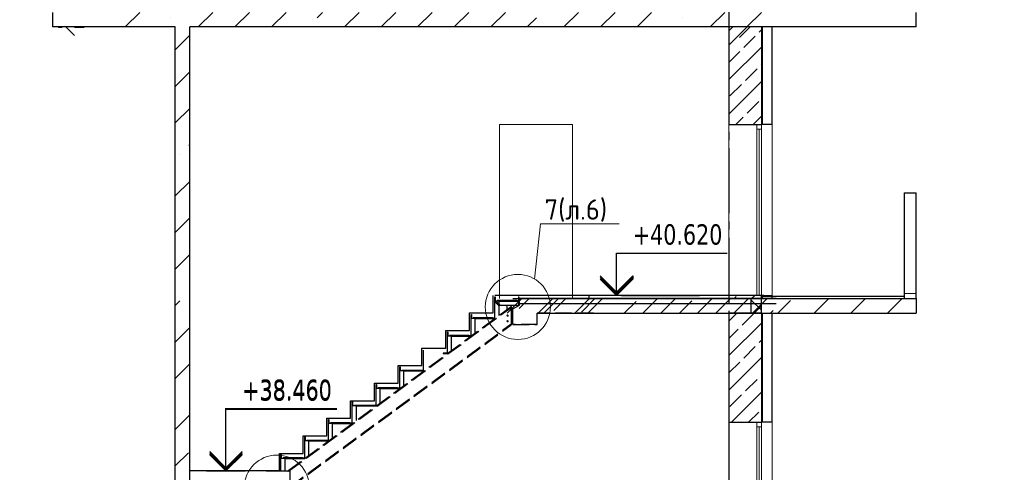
# Model space of a CAD drawing. Header units: millimetres. Extents: x 259029 to 2494469, y -731578 to -57567.
# Tile 96 of 252: x 367947 to 380040, y -584227 to -578661. Entities that reach past the tile are written whole.
import ezdxf
from ezdxf import colors
from ezdxf.entities.mleader import LeaderData, LeaderLine
from ezdxf.math import Vec2, Vec3

# ---------------------------------------------------------------- set-up
doc = ezdxf.new("R2010")
doc.units = ezdxf.units.MM
for name, pattern in [('______2', [270, 200, -70]), ('______5', [1100, 800, -100, 100, -100]), ('Б-1.1 оси$0$Б-1.1 Оси$0$GOST2.303 5', [24, 20, -1.5, 1, -1.5])]:
    doc.linetypes.add(name, pattern=pattern)
for name, color, linetype, lineweight in [('1 Плита', 3, 'Continuous', 30), ('RAZMER', 100, 'Continuous', 15), ('Standard', 7, 'Continuous', 25), ('Общий01', 7, 'Continuous', 13), ('ОСИ', 151, 'Б-1.1 оси$0$Б-1.1 Оси$0$GOST2.303 5', 9), ('ПЛИТА', 152, 'Continuous', 35), ('РАЗРЕЗЫ', 10, 'Continuous', 60), ('Символы 0.20', 1, 'Continuous', 20), ('Стена', 7, 'Continuous', 50), ('Стена_ бетон несущ.', 253, 'Continuous', 70)]:
    doc.layers.add(name, color=color, linetype=linetype, lineweight=lineweight)
doc.styles.add('TAHOMA', font='tahoma.ttf')
doc.styles.add('ГОСТ', font='GOST_Common.ttf')
pattern_1 = [(45, (-325380.8, 534350.65), (-449.0128, 449.0128), []), (45, (-324931.8, 534350.65), (-449.0128, 449.0128), [793.75, -158.75, 0, -158.75])]
pattern_2 = [(45, (23937.7, 64477.15), (-212.132, 212.132), []), (45, (23831.62, 64583.22), (-212.132, 212.132), [200, -70])]
pattern_3 = [(45, (-795394.3, 477208), (-449.0128, 449.0128), []), (45, (-794945.3, 477208), (-449.0128, 449.0128), [793.75, -158.75, 0, -158.75])]

# ---------------------------------------------------------------- blocks, each defined once
blk = doc.blocks.new('угловая')
at = {"layer": 'Стена_ бетон несущ.', "linetype": 'Continuous', "lineweight": 25}
h = blk.add_hatch(dxfattribs=at)
h.set_pattern_fill('ANSI35', scale=100, style=0)
h.set_pattern_definition(pattern_1)
h.paths.add_polyline_path([(27434, 116763), (27434, 121183), (34634, 121183), (34634, 121363), (26434, 121363), (26434, 121183), (27254, 121183), (27254, 116763)])
at = {"layer": 'Стена_ бетон несущ.', "linetype": 'Continuous', "lineweight": 13}
h = blk.add_hatch(dxfattribs=at)
h.set_pattern_fill('__________7', color=9, scale=100, style=0, pattern_type=2)
h.set_pattern_definition(pattern_2)
h.paths.add_polyline_path([(34454, 119983), (34454, 121183), (34054, 121183), (34054, 119983)], flags=0)
at = {"layer": 'Стена_ бетон несущ.', "linetype": 'Continuous', "lineweight": 25}
h = blk.add_hatch(dxfattribs=at)
h.set_pattern_fill('ANSI35', scale=100, style=0)
h.set_pattern_definition([(45, (-795394.3, 450808), (-449.0128, 449.0128), []), (45, (-794945.3, 450808), (-449.0128, 449.0128), [793.75, -158.75, 0, -158.75])])
h.paths.add_polyline_path([(31234, 117663), (32604, 117663), (32604, 117843), (31234, 117843)])
h = blk.add_hatch(dxfattribs=at)
h.set_pattern_fill('ANSI35', scale=100, style=0)
h.set_pattern_definition(pattern_3)
h.paths.add_polyline_path([(31479, 117843), (31479, 117663), (32604, 117663), (32604, 117843)])
h.paths.add_polyline_path([(31234, 117695), (31259, 117708), (31259, 117783), (31248, 117843), (31234, 117843)])
h = blk.add_hatch(dxfattribs=at)
h.set_pattern_fill('ANSI35', scale=100, style=0)
h.set_pattern_definition(pattern_1)
h.paths.add_polyline_path([(32734, 117843), (32734, 117663), (34634, 117663), (34634, 117843)])
h = blk.add_hatch(dxfattribs=at)
h.set_pattern_fill('ANSI35', scale=100, style=0)
h.set_pattern_definition(pattern_3)
h.paths.add_polyline_path([(32734, 117843), (32734, 117663), (34634, 117663), (34634, 117843)])
at = {"layer": 'Стена_ бетон несущ.', "linetype": 'Continuous', "lineweight": 13}
h = blk.add_hatch(dxfattribs=at)
h.set_pattern_fill('__________7', color=9, scale=100, style=0, pattern_type=2)
h.set_pattern_definition(pattern_2)
h.paths.add_polyline_path([(34054, 117843), (34454, 117843), (34454, 117883), (34054, 117883)], flags=0)
h = blk.add_hatch(dxfattribs=at)
h.set_pattern_fill('__________6', scale=100, style=0, pattern_type=2)
h.set_pattern_definition([(45, (23937.69, 64477.15), (-106.066, 106.066), []), (135, (23937.69, 64477.15), (-106.066, -106.066), [])])
h.paths.add_polyline_path([(34324, 117663), (34454, 117663), (34454, 117843), (34324, 117843)], flags=0)
at = {"layer": 'Стена_ бетон несущ.', "linetype": 'Continuous', "lineweight": 25}
h = blk.add_hatch(dxfattribs=at)
h.set_pattern_fill('ANSI35', scale=100, style=0)
h.set_pattern_definition([(45, (-187892.05, 677816.9), (-449.0128, 449.0128), []), (45, (-187443.04, 677816.9), (-449.0128, 449.0128), [793.75, -158.75, 0, -158.75])])
h.paths.add_polyline_path([(34454, 117843), (34454, 117663), (36354, 117663), (36354, 117843)])
at = {"layer": 'Стена_ бетон несущ.', "linetype": 'Continuous', "lineweight": 13}
h = blk.add_hatch(dxfattribs=at)
h.set_pattern_fill('__________7', color=9, scale=100, style=0, pattern_type=2)
h.set_pattern_definition(pattern_2)
h.paths.add_polyline_path([(34454, 116323), (34454, 117663), (34054, 117663), (34054, 116323)], flags=0)
at = {"layer": 'Стена_ бетон несущ.', "linetype": 'Continuous', "lineweight": 25}
h = blk.add_hatch(dxfattribs=at)
h.set_pattern_fill('ANSI35', scale=100, style=0)
h.set_pattern_definition([(45, (-795394.3, 443128), (-449.0128, 449.0128), []), (45, (-794945.3, 443128), (-449.0128, 449.0128), [793.75, -158.75, 0, -158.75])])
h.paths.add_polyline_path([(27434, 113463), (27434, 116583), (27254, 116583), (27254, 113463)])
at = {"color": 0}
for p, q in [((31179, 117884), (34484, 117884)), ((32734, 117883), (33692, 117883)), ((32771, 117885), (33729, 117885))]:
    blk.add_line(p, q, dxfattribs=at)
at = {"layer": 'Standard', "color": 7, "linetype": 'Continuous', "lineweight": 13}
for p, q in [((25818, 121177), (25818, 121183)), ((25818, 121177), (25864, 121177)), ((26014, 121077), (25909, 121183)), ((26014, 121177), (26134, 121177)), ((34398, 119983), (34398, 119927)), ((34454, 119927), (34454, 119983)), ((34398, 119927), (34454, 119927)), ((34398, 119927), (34398, 117883)), ((34426, 117884), (34426, 119927)), ((34454, 117883), (34454, 119927)), ((36204, 117907), (36354, 117907)), ((34398, 116323), (34398, 116267)), ((34398, 116323), (34398, 116267)), ((34398, 116267), (34398, 113563)), ((34398, 116267), (34454, 116267)), ((34398, 116267), (34454, 116267)), ((34426, 113564), (34426, 116267)), ((34454, 116267), (34454, 116323)), ((34454, 116267), (34454, 116323)), ((34454, 113563), (34454, 116267))]:
    blk.add_line(p, q, dxfattribs=at)
at = {"layer": 'Standard', "color": 7, "linetype": 'Continuous', "lineweight": 25}
for p, q in [((27254, 96893), (27254, 121183)), ((27434, 116583), (27434, 121183)), ((32673, 117882), (32673, 118402)), ((32673, 118402), (34033, 118402)), ((32473, 118122), (32673, 117922)), ((32673, 117902), (32473, 118102)), ((32673, 117882), (32473, 118082)), ((32673, 117922), (32873, 118122)), ((32873, 118102), (32673, 117902)), ((32873, 118082), (32673, 117882)), ((32873, 118122), (32873, 118102)), ((32873, 118102), (32873, 118082)), ((34454, 117663), (34454, 117843)), ((27434, 115463), (27434, 116763)), ((27254, 113463), (27254, 116583)), ((27876, 115723), (27876, 116493)), ((27876, 116493), (29236, 116493)), ((27676, 115963), (27876, 115763)), ((27876, 115743), (27676, 115943)), ((27876, 115723), (27676, 115923)), ((27876, 115763), (28076, 115963)), ((28076, 115943), (27876, 115743)), ((28076, 115923), (27876, 115723)), ((27636, 115723), (28116, 115723))]:
    blk.add_line(p, q, dxfattribs=at)
at = {"layer": 'Общий01', "color": 7, "linetype": 'Continuous', "lineweight": 25}
for p, q in [((31179, 117884), (32334, 117884)), ((31234, 117884), (32334, 117884)), ((31234, 117884), (32334, 117884)), ((31534, 117843), (36354, 117843)), ((34454, 117873), (36204, 117873)), ((34454, 117873), (36204, 117873)), ((31479, 117784), (34634, 117784)), ((31700, 117663), (34634, 117663)), ((31700, 117663), (34634, 117663)), ((31700, 117663), (36354, 117663))]:
    blk.add_line(p, q, dxfattribs=at)
at = {"layer": 'ОСИ', "color": 16, "linetype": '______5', "lineweight": 25}
blk.add_line((34054, 122992), (34054, 109422), dxfattribs=at)
at = {"layer": 'РАЗРЕЗЫ', "color": 2, "lineweight": -2}
blk.add_line((34634, 117843), (31479, 117843), dxfattribs=at)
at = {"layer": 'Стена', "color": 7, "linetype": 'Continuous', "lineweight": 25}
for p, q in [((25744, 121363), (25744, 121183)), ((36354, 121183), (36354, 121363)), ((27254, 121183), (25744, 121183)), ((36354, 121183), (27434, 121183)), ((28539, 115723), (27434, 115723))]:
    blk.add_line(p, q, dxfattribs=at)
at = {"layer": 'Стена', "color": 34, "linetype": 'Continuous', "lineweight": 25}
for p, q in [((34464, 119983), (34464, 121183)), ((34584, 119983), (34584, 121183)), ((34584, 119983), (34454, 119983)), ((36204, 119143), (36204, 117843)), ((36204, 119143), (36354, 119143)), ((36204, 119143), (36204, 117843)), ((36204, 119132), (36204, 117902)), ((36354, 117843), (36354, 119143)), ((36354, 117902), (36354, 119132)), ((34454, 117883), (34584, 117883)), ((34464, 117843), (34464, 117883)), ((34584, 117843), (34584, 117883)), ((34464, 116323), (34464, 117663)), ((34584, 116323), (34584, 117663)), ((34584, 116323), (34454, 116323)), ((34584, 116323), (34454, 116323))]:
    blk.add_line(p, q, dxfattribs=at)
at = {"layer": 'Стена', "color": 7, "linetype": 'Continuous', "lineweight": 13}
for p, q in [((32134, 119983), (31234, 119983)), ((31234, 119983), (31234, 117843)), ((32134, 117843), (32134, 119983))]:
    blk.add_line(p, q, dxfattribs=at)
at = {"layer": 'Стена', "color": 34, "linetype": 'Continuous', "lineweight": 13}
for p, q in [((34584, 117883), (34584, 119983)), ((34584, 113563), (34584, 116323))]:
    blk.add_line(p, q, dxfattribs=at)
at = {"layer": 'Стена_ бетон несущ.', "color": 9, "linetype": 'Continuous', "lineweight": 25}
for p, q in [((34054, 121183), (34054, 119983)), ((34454, 121183), (34054, 121183)), ((34454, 121183), (34454, 119983)), ((34054, 119983), (34454, 119983)), ((34454, 117883), (34054, 117883)), ((34054, 117883), (34054, 117843)), ((34454, 117843), (34454, 117883)), ((34454, 117663), (34054, 117663)), ((34454, 117663), (34054, 117663)), ((34054, 117663), (34054, 116323)), ((34454, 117663), (34454, 116323)), ((34054, 116323), (34454, 116323)), ((34054, 116323), (34454, 116323))]:
    blk.add_line(p, q, dxfattribs=at)
at = {"layer": 'Стена_ бетон несущ.', "color": 9, "linetype": 'Continuous', "lineweight": 13}
for p, q in [((34054, 121134), (34103, 121183)), ((34185, 121053), (34315, 121183)), ((34054, 119983), (34054, 117883)), ((34054, 116323), (34054, 113563))]:
    blk.add_line(p, q, dxfattribs=at)
at = {"layer": 'Стена_ бетон несущ.', "color": 7, "linetype": 'Continuous', "lineweight": 25}
for p, q in [((34324, 117843), (34324, 117663)), ((34454, 117663), (34454, 117843)), ((36354, 117843), (36354, 117663)), ((36354, 117843), (36354, 117663))]:
    blk.add_line(p, q, dxfattribs=at)
at = {"layer": 'Standard', "color": 7, "linetype": 'Continuous', "lineweight": 25, "char_height": 250, "attachment_point": 7, "style": 'TAHOMA'}
for s, insert, width in [('{\\W0.86;+40.620}', (32873, 118502), 1028.16), ('{\\W0.86;+38.460}', (28076, 116593), 1183.81)]:
    blk.add_mtext(s, dxfattribs=dict(at, insert=insert, width=width))
blk = doc.blocks.new('_None')

msp = doc.modelspace()

# ---------------------------------------------------------------- hatches: boundary and pattern name
at = {"layer": 'Стена_ бетон несущ.', "linetype": 'Continuous', "lineweight": 25}
h = msp.add_hatch(dxfattribs=at)
h.set_pattern_fill('ANSI35', scale=100, style=0)
h.set_pattern_definition([(45, (-452789.4, -249125.94), (-449.0128, 449.0128), []), (45, (-452340.4, -249125.94), (-449.0128, 449.0128), [793.75, -158.75, 0, -158.75])])
h.paths.add_polyline_path([(373838.8, -582270.9), (375208.9, -582270.9), (375208.9, -582090.9), (373838.8, -582090.9)])
h = msp.add_hatch(dxfattribs=at)
h.set_pattern_fill('ANSI35', scale=100, style=0)
h.set_pattern_definition([(45, (-452789.4, -249125.94), (-449.0128, 449.0128), []), (45, (-452340.4, -249125.94), (-449.0128, 449.0128), [793.75, -158.75, 0, -158.75])])
h.paths.add_polyline_path([(373838.8, -582270.9), (375208.9, -582270.9), (375208.9, -582090.9), (373838.8, -582090.9)])

# ---------------------------------------------------------------- linework, layer by layer
at = {"color": 3, "linetype": 'Continuous'}
for p, q in [((373786.6, -582142.8), (373806.9, -582122.6)), ((373799.1, -582155.3), (373819.4, -582135.1)), ((373811.6, -582167.8), (373831.9, -582147.6)), ((373824.1, -582180.3), (373844.4, -582160.1))]:
    msp.add_line(p, q, dxfattribs=at)
at = {"color": 3, "linetype": 'Continuous', "lineweight": 30}
for points in [[(374054.2, -582113.9), (373810, -582113.9), (373810, -582116.9), (374054.2, -582116.9), (374054.2, -582113.9)], [(373754.9, -582328.9), (373518, -582328.9), (373518, -582331.9), (373754.9, -582331.9), (373754.9, -582328.9)], [(373462.9, -582543.9), (373226, -582543.9), (373226, -582546.9), (373462.9, -582546.9), (373462.9, -582543.9)], [(372878.9, -582973.9), (372642, -582973.9), (372642, -582976.9), (372878.9, -582976.9), (372878.9, -582973.9)], [(372586.9, -583188.9), (372350, -583188.9), (372350, -583191.9), (372586.9, -583191.9), (372586.9, -583188.9)], [(372294.9, -583403.9), (372058, -583403.9), (372058, -583406.9), (372294.9, -583406.9), (372294.9, -583403.9)], [(372002.9, -583618.9), (371766, -583618.9), (371766, -583621.9), (372002.9, -583621.9), (372002.9, -583618.9)], [(371711.2, -583833.9), (371474.3, -583833.9), (371474.3, -583836.9), (371711.2, -583836.9), (371711.2, -583833.9)], [(371419.2, -584048.9), (371182.3, -584048.9), (371182.3, -584051.9), (371419.2, -584051.9), (371419.2, -584048.9)]]:
    msp.add_lwpolyline(points, dxfattribs=at)
at = {"layer": '1 Плита', "color": 2, "linetype": 'Continuous', "lineweight": 30}
for points in [[(373795.3, -582116.9), (373832, -582116.9, -0.4142136), (373834.3, -582119.2), (373834.3, -582120.9), (373784.3, -582120.9), (373784.3, -582070.9), (373786, -582070.9, -0.4142136), (373788.3, -582073.2), (373788.3, -582109.9, 0.4142136)], [(373795.3, -582116.9), (373832, -582116.9, -0.4142136), (373834.3, -582119.2), (373834.3, -582120.9), (373784.3, -582120.9), (373784.3, -582070.9), (373786, -582070.9, -0.4142136), (373788.3, -582073.2), (373788.3, -582109.9, 0.4142136)], [(373795.3, -582116.9), (373832, -582116.9, -0.4142136), (373834.3, -582119.2), (373834.3, -582120.9), (373784.3, -582120.9), (373784.3, -582070.9), (373786, -582070.9, -0.4142136), (373788.3, -582073.2), (373788.3, -582109.9, 0.4142136)], [(373795.3, -582116.9), (373832, -582116.9, -0.4142136), (373834.3, -582119.2), (373834.3, -582120.9), (373784.3, -582120.9), (373784.3, -582070.9), (373786, -582070.9, -0.4142136), (373788.3, -582073.2), (373788.3, -582109.9, 0.4142136)], [(373795.3, -582116.9), (373832, -582116.9, -0.4142136), (373834.3, -582119.2), (373834.3, -582120.9), (373784.3, -582120.9), (373784.3, -582070.9), (373786, -582070.9, -0.4142136), (373788.3, -582073.2), (373788.3, -582109.9, 0.4142136)], [(373795.3, -582116.9), (373832, -582116.9, -0.4142136), (373834.3, -582119.2), (373834.3, -582120.9), (373784.3, -582120.9), (373784.3, -582070.9), (373786, -582070.9, -0.4142136), (373788.3, -582073.2), (373788.3, -582109.9, 0.4142136)], [(374068.5, -582116.9), (374031.8, -582116.9, 0.4142136), (374029.5, -582119.2), (374029.5, -582120.9), (374079.5, -582120.9), (374079.5, -582070.9), (374077.8, -582070.9, 0.4142136), (374075.5, -582073.2), (374075.5, -582109.9, -0.4142136)], [(373503.3, -582331.9), (373540, -582331.9, -0.4142136), (373542.3, -582334.2), (373542.3, -582335.9), (373492.3, -582335.9), (373492.3, -582285.9), (373494, -582285.9, -0.4142136), (373496.3, -582288.2), (373496.3, -582324.9, 0.4142136)], [(373503.3, -582331.9), (373540, -582331.9, -0.4142136), (373542.3, -582334.2), (373542.3, -582335.9), (373492.3, -582335.9), (373492.3, -582285.9), (373494, -582285.9, -0.4142136), (373496.3, -582288.2), (373496.3, -582324.9, 0.4142136)], [(373773.3, -582331.9), (373736.6, -582331.9, 0.4142136), (373734.3, -582334.2), (373734.3, -582335.9), (373784.3, -582335.9), (373784.3, -582285.9), (373782.6, -582285.9, 0.4142136), (373780.3, -582288.2), (373780.3, -582324.9, -0.4142136)], [(373211.3, -582546.9), (373248, -582546.9, -0.4142136), (373250.3, -582549.2), (373250.3, -582550.9), (373200.3, -582550.9), (373200.3, -582500.9), (373202, -582500.9, -0.4142136), (373204.3, -582503.2), (373204.3, -582539.9, 0.4142136)], [(373211.3, -582546.9), (373248, -582546.9, -0.4142136), (373250.3, -582549.2), (373250.3, -582550.9), (373200.3, -582550.9), (373200.3, -582500.9), (373202, -582500.9, -0.4142136), (373204.3, -582503.2), (373204.3, -582539.9, 0.4142136)], [(373481.3, -582546.9), (373444.6, -582546.9, 0.4142136), (373442.3, -582549.2), (373442.3, -582550.9), (373492.3, -582550.9), (373492.3, -582500.9), (373490.6, -582500.9, 0.4142136), (373488.3, -582503.2), (373488.3, -582539.9, -0.4142136)], [(373189.3, -582761.9), (373152.6, -582761.9, 0.4142136), (373150.3, -582764.2), (373150.3, -582765.9), (373200.3, -582765.9), (373200.3, -582715.9), (373198.6, -582715.9, 0.4142136), (373196.3, -582718.2), (373196.3, -582754.9, -0.4142136)], [(372627.3, -582976.9), (372664, -582976.9, -0.4142136), (372666.3, -582979.2), (372666.3, -582980.9), (372616.3, -582980.9), (372616.3, -582930.9), (372618, -582930.9, -0.4142136), (372620.3, -582933.2), (372620.3, -582969.9, 0.4142136)], [(372627.3, -582976.9), (372664, -582976.9, -0.4142136), (372666.3, -582979.2), (372666.3, -582980.9), (372616.3, -582980.9), (372616.3, -582930.9), (372618, -582930.9, -0.4142136), (372620.3, -582933.2), (372620.3, -582969.9, 0.4142136)], [(372897.3, -582976.9), (372860.6, -582976.9, 0.4142136), (372858.3, -582979.2), (372858.3, -582980.9), (372908.3, -582980.9), (372908.3, -582930.9), (372906.6, -582930.9, 0.4142136), (372904.3, -582933.2), (372904.3, -582969.9, -0.4142136)], [(372335.3, -583191.9), (372372, -583191.9, -0.4142136), (372374.3, -583194.2), (372374.3, -583195.9), (372324.3, -583195.9), (372324.3, -583145.9), (372326, -583145.9, -0.4142136), (372328.3, -583148.2), (372328.3, -583184.9, 0.4142136)], [(372335.3, -583191.9), (372372, -583191.9, -0.4142136), (372374.3, -583194.2), (372374.3, -583195.9), (372324.3, -583195.9), (372324.3, -583145.9), (372326, -583145.9, -0.4142136), (372328.3, -583148.2), (372328.3, -583184.9, 0.4142136)], [(372605.3, -583191.9), (372568.6, -583191.9, 0.4142136), (372566.3, -583194.2), (372566.3, -583195.9), (372616.3, -583195.9), (372616.3, -583145.9), (372614.6, -583145.9, 0.4142136), (372612.3, -583148.2), (372612.3, -583184.9, -0.4142136)], [(372043.3, -583406.9), (372080, -583406.9, -0.4142136), (372082.3, -583409.2), (372082.3, -583410.9), (372032.3, -583410.9), (372032.3, -583360.9), (372034, -583360.9, -0.4142136), (372036.3, -583363.2), (372036.3, -583399.9, 0.4142136)], [(372043.3, -583406.9), (372080, -583406.9, -0.4142136), (372082.3, -583409.2), (372082.3, -583410.9), (372032.3, -583410.9), (372032.3, -583360.9), (372034, -583360.9, -0.4142136), (372036.3, -583363.2), (372036.3, -583399.9, 0.4142136)], [(372313.3, -583406.9), (372276.6, -583406.9, 0.4142136), (372274.3, -583409.2), (372274.3, -583410.9), (372324.3, -583410.9), (372324.3, -583360.9), (372322.6, -583360.9, 0.4142136), (372320.3, -583363.2), (372320.3, -583399.9, -0.4142136)], [(371751.3, -583621.9), (371788, -583621.9, -0.4142136), (371790.3, -583624.2), (371790.3, -583625.9), (371740.3, -583625.9), (371740.3, -583575.9), (371742, -583575.9, -0.4142136), (371744.3, -583578.2), (371744.3, -583614.9, 0.4142136)], [(371751.3, -583621.9), (371788, -583621.9, -0.4142136), (371790.3, -583624.2), (371790.3, -583625.9), (371740.3, -583625.9), (371740.3, -583575.9), (371742, -583575.9, -0.4142136), (371744.3, -583578.2), (371744.3, -583614.9, 0.4142136)], [(372021.3, -583621.9), (371984.6, -583621.9, 0.4142136), (371982.3, -583624.2), (371982.3, -583625.9), (372032.3, -583625.9), (372032.3, -583575.9), (372030.6, -583575.9, 0.4142136), (372028.3, -583578.2), (372028.3, -583614.9, -0.4142136)], [(371459.5, -583836.9), (371496.2, -583836.9, -0.4142136), (371498.5, -583839.2), (371498.5, -583840.9), (371448.5, -583840.9), (371448.5, -583790.9), (371450.2, -583790.9, -0.4142136), (371452.5, -583793.2), (371452.5, -583829.9, 0.4142136)], [(371459.5, -583836.9), (371496.2, -583836.9, -0.4142136), (371498.5, -583839.2), (371498.5, -583840.9), (371448.5, -583840.9), (371448.5, -583790.9), (371450.2, -583790.9, -0.4142136), (371452.5, -583793.2), (371452.5, -583829.9, 0.4142136)], [(371729.5, -583836.9), (371692.8, -583836.9, 0.4142136), (371690.5, -583839.2), (371690.5, -583840.9), (371740.5, -583840.9), (371740.5, -583790.9), (371738.8, -583790.9, 0.4142136), (371736.5, -583793.2), (371736.5, -583829.9, -0.4142136)], [(371167.5, -584051.9), (371204.2, -584051.9, -0.4142136), (371206.5, -584054.2), (371206.5, -584055.9), (371156.5, -584055.9), (371156.5, -584005.9), (371158.2, -584005.9, -0.4142136), (371160.5, -584008.2), (371160.5, -584044.9, 0.4142136)], [(371167.5, -584051.9), (371204.2, -584051.9, -0.4142136), (371206.5, -584054.2), (371206.5, -584055.9), (371156.5, -584055.9), (371156.5, -584005.9), (371158.2, -584005.9, -0.4142136), (371160.5, -584008.2), (371160.5, -584044.9, 0.4142136)], [(371437.5, -584051.9), (371400.8, -584051.9, 0.4142136), (371398.5, -584054.2), (371398.5, -584055.9), (371448.5, -584055.9), (371448.5, -584005.9), (371446.8, -584005.9, 0.4142136), (371444.5, -584008.2), (371444.5, -584044.9, -0.4142136)]]:
    msp.add_lwpolyline(points, format="xyb", close=True, dxfattribs=at)
at = {"layer": 'RAZMER'}
for centre in [(373939.9, -582300.1, 0), (373939.9, -582300.1, 0), (373939.9, -582370.1, 0), (373939.9, -582370.1, 0)]:
    msp.add_circle(centre, 8, dxfattribs=at)
at = {"layer": 'Standard', "color": 7, "linetype": '______2', "lineweight": 30}
for p, q in [((374085.2, -582172.7), (374085.2, -582090.8)), ((374005, -582216.8), (374085.2, -582172.7)), ((374005, -582410.9), (374005, -582216.8)), ((374305, -582410.9), (374305, -582270.9)), ((374995, -582270.9), (374305, -582270.9)), ((374305, -582410.9), (374305, -582270.9)), ((374995, -582270.9), (374305, -582270.9)), ((374305, -582410.9), (374305, -582270.9)), ((374995, -582270.9), (374305, -582270.9)), ((374005, -582410.9), (374005, -582315.9)), ((374305, -582410.9), (374005, -582410.9)), ((374305, -582410.9), (374005, -582410.9)), ((374005, -582410.9), (374305, -582410.9)), ((374305, -582410.9), (374005, -582410.9)), ((374305, -582410.9), (374005, -582410.9)), ((374305, -582410.9), (374005, -582410.9)), ((374005, -582410.9), (374305, -582410.9)), ((374305, -582410.9), (374005, -582410.9)), ((374305, -582410.9), (374005, -582410.9)), ((374305, -582410.9), (374005, -582410.9)), ((374005, -582410.9), (374305, -582410.9)), ((374305, -582410.9), (374005, -582410.9))]:
    msp.add_line(p, q, dxfattribs=at)
at = {"layer": 'Standard', "color": 253, "linetype": '______2', "lineweight": 30, "true_color": 0xababab}
for p, q in [((371235.1, -584212.9), (373985, -582188.1)), ((371249.7, -584212.9), (373985, -582198.9)), ((371267.9, -584402), (373985, -582401.5)), ((371267.9, -584414.4), (373985, -582413.9))]:
    msp.add_line(p, q, dxfattribs=at)
at = {"layer": 'Standard', "color": 7, "linetype": 'Continuous', "lineweight": 25}
for p, q in [((370480.7, -584209.8), (370480.7, -583439.8)), ((370480.7, -583450.9), (371840.7, -583450.9)), ((370280.7, -583980.9), (370480.7, -584180.9)), ((370480.7, -584200.9), (370280.7, -584000.9)), ((370480.7, -584209.8), (370280.7, -584009.8)), ((370480.7, -584180.9), (370680.7, -583980.9)), ((370680.7, -584000.9), (370480.7, -584200.9)), ((370680.7, -584009.8), (370480.7, -584209.8)), ((370240.7, -584209.8), (370720.7, -584209.8)), ((370240.7, -584209.8), (370720.7, -584209.8))]:
    msp.add_line(p, q, dxfattribs=at)
at = {"layer": 'ПЛИТА', "color": 0, "lineweight": 30}
for p in [(374005, -582090.8), (374084.3, -582090.9), (374085.2, -582090.8)]:
    msp.add_line(p, (374995, -582090.8), dxfattribs=at)
at = {"layer": 'РАЗРЕЗЫ', "color": 3, "lineweight": 30}
for p, q in [((373784.3, -582335.9), (373784.3, -582080.9)), ((373784.3, -582335.9), (373784.3, -582080.9)), ((373784.3, -582335.9), (373784.3, -582080.9)), ((373826.3, -582120.9), (373989.1, -582120.9)), ((373826.3, -582120.9), (374054.5, -582120.9)), ((373826.3, -582120.9), (374076.3, -582120.9)), ((373834.3, -582299.1), (373834.3, -582120.9)), ((374079.5, -582170.9), (374079.5, -582120.9)), ((373834.3, -582299.1), (373834.3, -582170.9)), ((373834.3, -582299.1), (373834.3, -582170.9)), ((373834.3, -582170.9), (374079.5, -582170.9)), ((373932.9, -582226.5), (373932.9, -582170.9)), ((373982.9, -582189.6), (373982.9, -582170.9)), ((373492.3, -582550.9), (373492.3, -582295.9)), ((373534.3, -582335.9), (373784.3, -582335.9)), ((373542.3, -582514.1), (373542.3, -582335.9)), ((373200.3, -582765.9), (373200.3, -582510.9)), ((373242.3, -582550.9), (373492.3, -582550.9)), ((373250.3, -582729.1), (373250.3, -582550.9)), ((372908.3, -582980.9), (372908.3, -582725.9)), ((372616.3, -583195.9), (372616.3, -582940.9)), ((372658.3, -582980.9), (372908.3, -582980.9)), ((372666.3, -583159.1), (372666.3, -582980.9)), ((372324.3, -583410.9), (372324.3, -583155.9)), ((372366.3, -583195.9), (372616.3, -583195.9)), ((372374.3, -583374.1), (372374.3, -583195.9)), ((372032.3, -583625.9), (372032.3, -583370.9)), ((372074.3, -583410.9), (372324.3, -583410.9)), ((372082.3, -583589.1), (372082.3, -583410.9)), ((371740.3, -583840.9), (371740.3, -583585.9)), ((371782.3, -583625.9), (372032.3, -583625.9)), ((371790.3, -583804.1), (371790.3, -583625.9)), ((371448.5, -584055.7), (371448.5, -583800.9)), ((371490.5, -583840.9), (371740.5, -583840.9)), ((371498.5, -584018.9), (371498.5, -583840.9)), ((371156.5, -584212.9), (371156.5, -584015.9)), ((371198.5, -584055.9), (371448.5, -584055.9)), ((371206.5, -584212.9), (371206.5, -584055.9))]:
    msp.add_line(p, q, dxfattribs=at)
at = {"layer": 'РАЗРЕЗЫ', "color": 2, "lineweight": -2}
msp.add_line((373784.3, -582120.9), (373834.3, -582170.9), dxfattribs=at)
at = {"layer": 'РАЗРЕЗЫ', "color": 2, "lineweight": 30}
msp.add_line((373985, -582188.1), (373985, -582413.9), dxfattribs=at)
at = {"layer": 'РАЗРЕЗЫ', "color": 1, "lineweight": 30}
for points in [[(371136.8, -584210.9), (371136.8, -583994.9), (371428.5, -583994.9), (371428.5, -583778.9), (371720.3, -583778.9), (371720.3, -583562.9), (372012.3, -583562.9), (372012.3, -583346.9), (372304.3, -583346.9), (372304.3, -583130.9), (372596.3, -583130.9), (372596.3, -582914.9), (372888.3, -582914.9), (372888.3, -582698.9), (373180.3, -582698.9), (373180.3, -582482.9), (373472.3, -582482.9), (373472.3, -582266.9), (373764.3, -582266.9), (373764.3, -582050.9), (373764.3, -582050.9)], [(373603.5, -586156.9), (373603.5, -585940.9), (373311.7, -585940.9), (373311.7, -585724.9), (373019.9, -585724.9), (373019.9, -585508.9), (372727.9, -585508.9), (372727.9, -585292.9), (372435.9, -585292.9), (372435.9, -585076.9), (372143.9, -585076.9), (372143.9, -584860.9), (371851.9, -584860.9), (371851.9, -584644.9), (371559.9, -584644.9), (371559.9, -584428.9), (371267.9, -584428.9), (371267.9, -584212.9), (370975.9, -584212.9), (370975.9, -584212.9), (370975.9, -584212.9)], [(373895.5, -586371.9), (373895.5, -586155.9), (373603.7, -586155.9), (373603.7, -585939.9), (373311.9, -585939.9), (373311.9, -585723.9), (373019.9, -585723.9), (373019.9, -585507.9), (372727.9, -585507.9), (372727.9, -585291.9), (372435.9, -585291.9), (372435.9, -585075.9), (372143.9, -585075.9), (372143.9, -584859.9), (371851.9, -584859.9), (371851.9, -584643.9), (371559.9, -584643.9), (371559.9, -584427.9), (371267.9, -584427.9), (371267.9, -584212.9), (371267.9, -584212.9)]]:
    msp.add_lwpolyline(points, dxfattribs=at)
at = {"layer": 'Символы 0.20'}
for centre in [(374066, -582193.5), (371106.3, -584415.4)]:
    msp.add_circle(centre, 400, dxfattribs=at)
at = {"layer": 'Стена', "color": 7, "linetype": 'Continuous', "lineweight": 25}
for p in [(371138.8, -584209.8), (371138.8, -584209.8), (371156.5, -584209.8)]:
    msp.add_line(p, (370038.8, -584209.8), dxfattribs=at)
at = {"layer": 'Стена_ бетон несущ.', "color": 9, "linetype": 'Continuous', "lineweight": 25}
msp.add_line((374938.8, -582050.9), (374938.8, -582090.9), dxfattribs=at)
msp.add_line((374938.8, -582050.9), (374938.8, -582090.9), dxfattribs=at)

# ---------------------------------------------------------------- block references
msp.add_blockref('угловая', (342604.9, -699934))

# ---------------------------------------------------------------- texts
at = {"layer": 'Standard', "color": 7, "linetype": 'Continuous', "lineweight": 25, "insert": (370680.7, -583350.9), "char_height": 250, "width": 1183.813, "attachment_point": 7, "style": 'TAHOMA'}
msp.add_mtext('{\\W0.86;+38.460}', dxfattribs=at)

# ---------------------------------------------------------------- leaders
at = {"layer": 'Символы 0.20'}
ml = msp.add_multileader_mtext('Standard', dxfattribs=at)
ml.set_content('7(л.6)', color=256, style='ГОСТ')
ml.set_leader_properties(color=256, linetype='ByLayer', lineweight=-1)
ml.set_arrow_properties(name='NONE')
ml.build(insert=Vec2(0, 0))
ml.multileader.update_dxf_attribs({"text_left_attachment_type": 6, "text_right_attachment_type": 6, "dogleg_length": 0.25, "arrow_head_size": 200, "scale": 100})
ctx = ml.context
ctx.base_point, ctx.scale, ctx.char_height, ctx.arrow_head_size, ctx.landing_gap_size, ctx.plane_origin = Vec3(355187.8, -581170.7), 100, 250, 200, 25, Vec3(356401.9, -583305.1)
ctx.left_attachment, ctx.right_attachment = 6, 6
notes = []
notes.append((ctx, [(0, (1, 1, 0), (355162.8, -581170.7), (1, 0), 25, [(0, [(355091, -581850.1)], 0, [])])]))
ctx.mtext.insert, ctx.mtext.width, ctx.mtext.flow_direction = Vec3(355212.8, -580870.7), 792.21, 5
ml = msp.add_multileader_mtext('Standard', dxfattribs=at)
ml.set_content('7(л.6)', color=256, style='ГОСТ')
ml.set_leader_properties(color=256, linetype='ByLayer', lineweight=-1)
ml.set_arrow_properties(name='NONE')
ml.build(insert=Vec2(0, 0))
ml.multileader.update_dxf_attribs({"text_left_attachment_type": 6, "text_right_attachment_type": 6, "dogleg_length": 0.25, "arrow_head_size": 200, "scale": 100})
ctx = ml.context
ctx.base_point, ctx.scale, ctx.char_height, ctx.arrow_head_size, ctx.landing_gap_size, ctx.plane_origin = Vec3(374367.8, -581170.7), 100, 250, 200, 25, Vec3(375582, -583305.1)
ctx.left_attachment, ctx.right_attachment = 6, 6
notes.append((ctx, [(0, (1, 1, 0), (374342.8, -581170.7), (1, 0), 25, [(0, [(374271, -581850.1)], 0, [])])]))
ctx.mtext.insert, ctx.mtext.width, ctx.mtext.flow_direction = Vec3(374392.8, -580870.7), 792.21, 5
ml = msp.add_multileader_mtext('Standard', dxfattribs=at)
ml.set_content('9(л.9)', color=256, style='ГОСТ')
ml.set_leader_properties(color=256, linetype='ByLayer', lineweight=-1)
ml.set_arrow_properties(name='NONE')
ml.build(insert=Vec2(0, 0))
ml.multileader.update_dxf_attribs({"text_left_attachment_type": 6, "text_right_attachment_type": 6, "dogleg_length": 0.25, "arrow_head_size": 200, "scale": 100})
ctx = ml.context
ctx.base_point, ctx.scale, ctx.char_height, ctx.arrow_head_size, ctx.landing_gap_size, ctx.plane_origin = Vec3(353653.7, -582014.4), 100, 250, 200, 25, Vec3(354867.8, -584148.9)
ctx.left_attachment, ctx.right_attachment = 6, 6
notes.append((ctx, [(0, (1, 1, 0), (353628.7, -582014.4), (1, 0), 25, [(0, [(353556.9, -582693.8)], 0, [])])]))
ctx.mtext.insert, ctx.mtext.width, ctx.mtext.flow_direction = Vec3(353678.7, -581714.4), 792.21, 5
for ctx, leaders in notes:
    for number, flags, end, landing, length, lines in leaders:
        leader = LeaderData()
        leader.index, (leader.has_last_leader_line, leader.has_dogleg_vector, leader.attachment_direction) = number, flags
        leader.last_leader_point, leader.dogleg_vector, leader.dogleg_length = Vec3(end), Vec3(landing), length
        for number, points, colour, breaks in lines:
            line = LeaderLine()
            line.index, line.vertices, line.color, line.breaks = number, Vec3.list(points), colors.encode_raw_color(colour), breaks
            leader.lines.append(line)
        ctx.leaders.append(leader)

doc.saveas('drawing.dxf')
